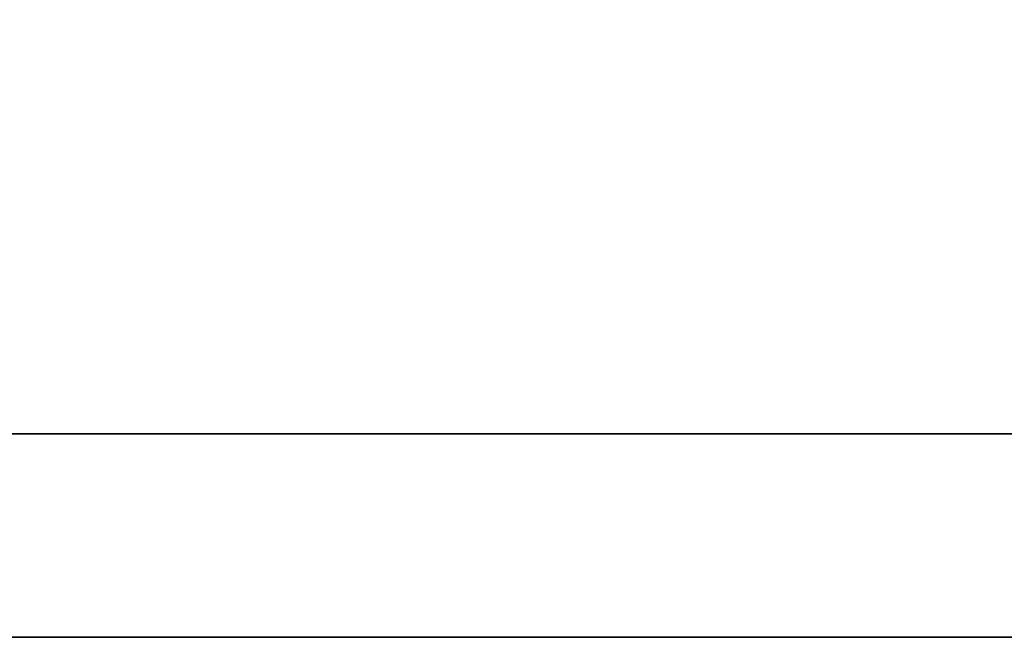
# Model space of a CAD drawing. Header units: inches. Extents: x 10 to 245, y 52 to 174.
# Tile 7 of 53: x 189.028 to 189.604, y 111.652 to 112.014. Entities that reach past the tile are written whole.
import ezdxf

# ---------------------------------------------------------------- set-up
doc = ezdxf.new("R2010")
doc.units = ezdxf.units.IN
doc.header["$LTSCALE"] = 0.1
doc.layers.add('DIM', color=4, linetype='Continuous')
doc.layers.add('layer 1', color=7, linetype='Continuous')

# ---------------------------------------------------------------- blocks, each defined once
blk = doc.blocks.new('TBI MOTION logo(完整正式版)')
at = {"layer": 'layer 1', "color": 22, "lineweight": 35}
blk.add_open_spline([(75.90875, -9.47875), (75.90875, -9.47875), (75.90875, -12.28625), (75.90875, -12.28625), (75.90875, -12.28625), (75.90875, -12.28625), (75.90875, -12.47875), (75.90875, -12.47875), (75.90875, -12.47875), (75.90875, -12.47875), (75.71625, -12.47875), (75.71625, -12.47875), (75.71625, -12.47875), (75.71625, -12.47875), (-88.32875, -12.47875), (-88.32875, -12.47875), (-88.32875, -12.47875), (-88.32875, -12.47875), (-88.32875, -13.29375), (-88.32875, -13.29375), (-88.32875, -13.29375), (-88.32875, -13.29375), (82.89125, -13.29375), (82.89125, -13.29375), (82.89125, -13.29375), (82.89125, -13.29375), (75.90875, -9.47875), (75.90875, -9.47875)], degree=3, knots=[0, 0, 0, 0, 0.1428571, 0.1428571, 0.1428571, 0.1428571, 0.2857143, 0.2857143, 0.2857143, 0.2857143, 0.4285714, 0.4285714, 0.4285714, 0.4285714, 0.5714286, 0.5714286, 0.5714286, 0.5714286, 0.7142857, 0.7142857, 0.7142857, 0.7142857, 0.8571429, 0.8571429, 0.8571429, 0.8571429, 1, 1, 1, 1], dxfattribs=at)

msp = doc.modelspace()

# ---------------------------------------------------------------- block references
at = {"layer": 'DIM', "xscale": 0.1462860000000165, "yscale": 0.1462859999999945, "zscale": 0.146286}
msp.add_blockref('TBI MOTION logo(完整正式版)', (198.89606, 113.5966), dxfattribs=at)

doc.saveas('drawing.dxf')
